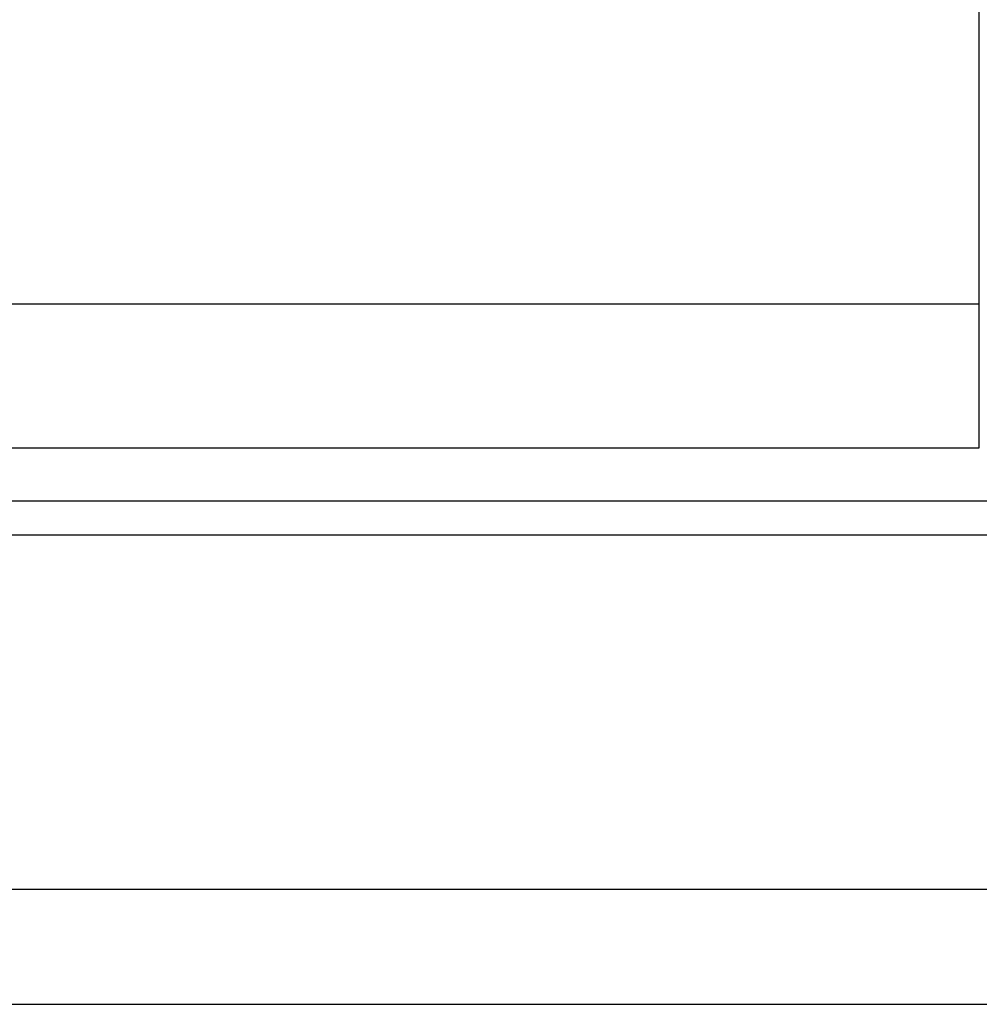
# Model space of a CAD drawing. Header units: millimetres. Extents: x 26 to 332, y -378 to -282.
# Tile 45 of 54: x 263 to 273, y -361 to -351. Entities that reach past the tile are written whole.
import ezdxf

# ---------------------------------------------------------------- set-up
doc = ezdxf.new("R2010")
doc.units = ezdxf.units.MM
doc.header["$LTSCALE"] = 0.15
doc.layers.add('OUT', color=3, linetype='CONTINUOUS')

msp = doc.modelspace()

# ---------------------------------------------------------------- linework, layer by layer
at = {"layer": 'OUT', "color": 0}
for p, q in [((273.24, -355.423), (273.24, -328.223)), ((238.04, -353.923), (273.24, -353.923)), ((238.04, -355.423), (273.24, -355.423)), ((183.215, -355.976), (331.64, -355.976)), ((183.16, -356.33), (331.64, -356.33)), ((182.038, -360.023), (331.64, -360.023)), ((145.64, -361.223), (331.64, -361.223))]:
    msp.add_line(p, q, dxfattribs=at)

doc.saveas('drawing.dxf')
